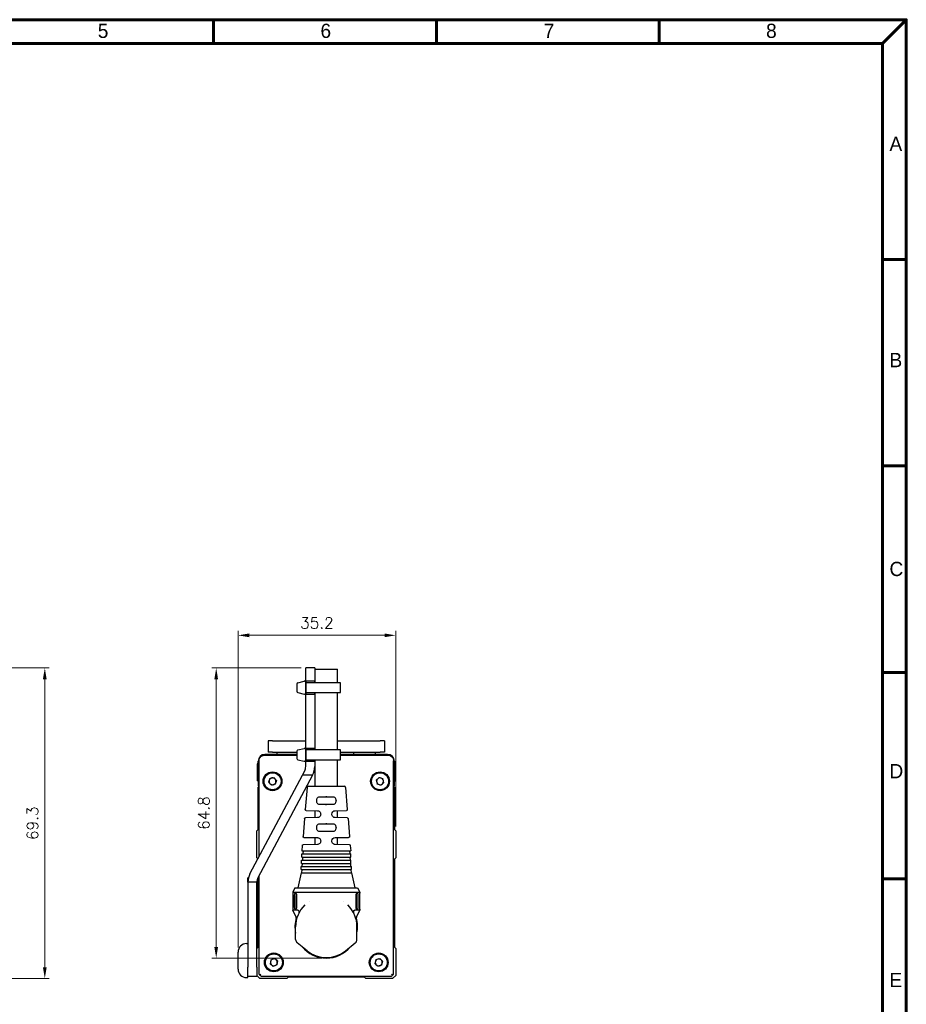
# Model space of a CAD drawing. Header units: inches. Extents: x 0 to 5655, y -2263 to 1330.
# Tile 100 of 231: x 4919 to 5116, y -1098 to -878. Entities that reach past the tile are written whole.
import ezdxf

# ---------------------------------------------------------------- set-up
doc = ezdxf.new("R2010")
doc.units = ezdxf.units.IN
doc.header["$MEASUREMENT"] = 0
doc.layers.add('AM_5', color=3, linetype='Continuous', lineweight=15)
doc.layers.add('可見 (ISO)', color=7, linetype='Continuous', lineweight=25)
doc.layers.add('BORDER', color=7, linetype='Continuous')
doc.styles.add('尺寸標註', font='romans.shx', dxfattribs={"bigfont": 'CHINESET.SHX'})
doc.styles.add('標題欄', font='txt')
doc.dimstyles.new('CNS1$0', dxfattribs={"dimtxt": 2.5, "dimasz": 2.5, "dimexe": 1, "dimexo": 1, "dimgap": 1.5, "dimtad": 1, "dimtoh": 1, "dimdec": 1, "dimdsep": 46, "dimtxsty": '尺寸標註', "dimcen": 0, "dimclrd": 2, "dimclre": 2, "dimclrt": 1, "dimadec": 0, "dimazin": 2, "dimtp": 0.1, "dimtm": 0.1, "dimtfac": 0.71, "dimtdec": 1, "dimtmove": 0, "dimatfit": 0, "dimfxl": 0, "dimlwd": 13, "dimlwe": 13, "dimarcsym": 0})

# ---------------------------------------------------------------- blocks, each defined once
blk = doc.blocks.new('A4-英文圖框-橫式')
at = {"layer": 'BORDER', "color": 123, "linetype": 'Continuous', "lineweight": 60, "ltscale": 25.4}
for p, q in [((2400.45, 183.5), (2400.45, 188.79)), ((2450.2, 183.5), (2450.2, 188.79)), ((2499.95, 183.5), (2499.95, 188.79)), ((2549.79, 183.5), (2555.09, 188.79)), ((2151.7, 183.5), (2549.79, 183.5)), ((2549.79, 183.5), (2549.79, -95.06)), ((2549.79, 135.31), (2555.09, 135.31)), ((2549.79, 89.23), (2555.09, 89.23)), ((2549.79, 43.16), (2555.09, 43.16)), ((2549.79, -2.91), (2555.09, -2.91))]:
    blk.add_line(p, q, dxfattribs=at)
blk.add_lwpolyline([(2151.7, 188.79), (2555.09, 188.79), (2555.09, -95.06), (2151.7, -95.06)], close=True, dxfattribs=at)
at = {"color": 60, "style": '標題欄'}
for s, p in [('5', (2374.61, 184.72)), ('6', (2424.32, 184.72)), ('7', (2474.15, 184.72)), ('8', (2523.79, 184.72)), ('A', (2551.33, 159.51)), ('B', (2551.33, 111.26)), ('C', (2551.33, 64.66)), ('D', (2551.33, 19.54)), ('E', (2551.33, -27.06))]:
    blk.add_text(s, height=3.18, dxfattribs=at).set_placement(p)
at = {"color": 3, "style": '標題欄'}
for s, p in [('7', (2474.15, 184.72)), ('A', (2551.33, 159.51)), ('B', (2551.33, 111.26)), ('C', (2551.33, 64.66)), ('D', (2551.33, 19.54)), ('E', (2551.33, -27.06))]:
    blk.add_text(s, height=3.18, dxfattribs=at).set_placement(p)
blk = doc.blocks.new('*D786')
at = {"layer": 'AM_5', "color": 2, "lineweight": 13}
for p, q in [((4913.18, -1023.06), (4925.18, -1023.06)), ((4924.18, -1025.56), (4924.18, -1089.84)), ((4880.61, -1092.34), (4925.18, -1092.34))]:
    blk.add_line(p, q, dxfattribs=at)
at = {"layer": 'AM_5', "color": 2}
for points in [[(4923.76, -1025.56), (4924.59, -1025.56), (4924.18, -1023.06)], [(4923.76, -1089.84), (4924.59, -1089.84), (4924.18, -1092.34)]]:
    blk.add_solid(points, dxfattribs=at)
at = {"layer": 'Defpoints', "color": 0}
for p in [(4912.18, -1023.06), (4879.61, -1092.34), (4924.18, -1092.34)]:
    blk.add_point(p, dxfattribs=at)
at = {"layer": 'AM_5', "color": 1, "insert": (4921.43, -1057.7), "char_height": 2.5, "attachment_point": 5, "rotation": 90, "style": '尺寸標註'}
blk.add_mtext('69.3', dxfattribs=at)
blk = doc.blocks.new('*D788')
at = {"layer": 'AM_5', "color": 2, "lineweight": 13}
for p, q in [((4967.31, -1085.44), (4967.31, -1014.77)), ((5002.51, -1058.39), (5002.51, -1014.77)), ((5000.01, -1015.77), (4969.81, -1015.77))]:
    blk.add_line(p, q, dxfattribs=at)
at = {"layer": 'AM_5', "color": 2}
for points in [[(4969.81, -1015.36), (4969.81, -1016.19), (4967.31, -1015.77)], [(5000.01, -1015.36), (5000.01, -1016.19), (5002.51, -1015.77)]]:
    blk.add_solid(points, dxfattribs=at)
at = {"layer": 'Defpoints', "color": 0}
for p in [(4967.31, -1015.77), (5002.51, -1059.39), (4967.31, -1086.44)]:
    blk.add_point(p, dxfattribs=at)
at = {"layer": 'AM_5', "color": 1, "insert": (4984.91, -1013.02), "char_height": 2.5, "attachment_point": 5, "style": '尺寸標註'}
blk.add_mtext('35.2', dxfattribs=at)
blk = doc.blocks.new('*D789')
at = {"layer": 'AM_5', "color": 2, "lineweight": 13}
for p, q in [((4981.42, -1023.06), (4961.44, -1023.06)), ((4962.44, -1025.56), (4962.44, -1085.29)), ((4986.01, -1087.79), (4961.44, -1087.79))]:
    blk.add_line(p, q, dxfattribs=at)
at = {"layer": 'AM_5', "color": 2}
for points in [[(4962.02, -1025.56), (4962.85, -1025.56), (4962.44, -1023.06)], [(4962.02, -1085.29), (4962.85, -1085.29), (4962.44, -1087.79)]]:
    blk.add_solid(points, dxfattribs=at)
at = {"layer": 'Defpoints', "color": 0}
for p in [(4982.42, -1023.06), (4962.44, -1087.79), (4987.01, -1087.79)]:
    blk.add_point(p, dxfattribs=at)
at = {"layer": 'AM_5', "color": 1, "insert": (4959.69, -1055.43), "char_height": 2.5, "attachment_point": 5, "rotation": 90, "style": '尺寸標註'}
blk.add_mtext('64.8', dxfattribs=at)

msp = doc.modelspace()

# ---------------------------------------------------------------- linework, layer by layer
for p, q in [((4980.421, -1026.641), (4980.421, -1028.241)), ((4980.662, -1026.347), (4982.062, -1026.002)), ((4982.421, -1026.296), (4982.421, -1028.586)), ((4980.637, -1028.529), (4982.037, -1028.874)), ((4980.662, -1041.347), (4982.062, -1041.002)), ((4982.421, -1041.296), (4982.421, -1043.586)), ((4980.421, -1041.641), (4980.421, -1043.241)), ((4980.637, -1043.529), (4982.037, -1043.874))]:
    msp.add_line(p, q)
for points in [[(4982.421, -1026.339), (4982.421, -1028.543), (4990.215, -1028.543), (4990.215, -1026.339)], [(4982.421, -1041.339), (4982.421, -1043.543), (4990.215, -1043.543), (4990.215, -1041.339)]]:
    msp.add_lwpolyline(points, close=True)
for centre, start, end in [((4980.721, -1026.641), 101.30993, 180), ((4982.121, -1026.296), 0, 101.30993), ((4980.721, -1028.241), 180, 253.67936), ((4982.121, -1028.586), 253.67936, 0), ((4982.121, -1041.296), 0, 101.30993), ((4980.721, -1041.641), 101.30993, 180), ((4980.721, -1043.241), 180, 253.67936), ((4982.121, -1043.586), 253.67936, 0)]:
    msp.add_arc(centre, 0.3, start, end)
at = {"layer": '可見 (ISO)'}
for p, q in [((4982.421, -1024.06), (4982.421, -1023.06)), ((4984.421, -1023.06), (4982.421, -1023.06)), ((4984.421, -1023.06), (4984.421, -1024.06)), ((4984.51, -1023.294), (4989.51, -1023.294)), ((4984.51, -1026.339), (4984.51, -1023.294)), ((4989.51, -1026.339), (4989.51, -1023.294)), ((4982.421, -1025.641), (4982.421, -1024.06)), ((4982.421, -1025.941), (4982.421, -1025.641)), ((4984.421, -1024.06), (4984.421, -1025.641)), ((4984.421, -1025.641), (4984.421, -1025.941)), ((4982.421, -1025.941), (4984.421, -1025.941)), ((4982.421, -1025.941), (4982.421, -1026.241)), ((4982.421, -1028.641), (4982.421, -1026.241)), ((4984.421, -1026.241), (4984.421, -1025.941)), ((4984.421, -1026.241), (4984.421, -1026.339)), ((4982.421, -1028.641), (4982.421, -1028.941)), ((4982.421, -1029.241), (4982.421, -1028.941)), ((4984.421, -1028.941), (4982.421, -1028.941)), ((4982.421, -1040.641), (4982.421, -1029.241)), ((4984.421, -1028.543), (4984.421, -1028.641)), ((4984.421, -1028.941), (4984.421, -1028.641)), ((4984.421, -1028.941), (4984.421, -1029.241)), ((4984.421, -1029.241), (4984.421, -1040.641)), ((4984.51, -1041.339), (4984.51, -1028.543)), ((4989.51, -1041.339), (4989.51, -1028.543)), ((4974.01, -1039.344), (4974.01, -1041.844)), ((4975.01, -1039.344), (4974.01, -1039.344)), ((4975.01, -1039.344), (4982.421, -1039.344)), ((4982.421, -1040.941), (4982.421, -1040.641)), ((4982.421, -1040.941), (4982.421, -1041.241)), ((4982.421, -1040.941), (4984.421, -1040.941)), ((4982.421, -1043.641), (4982.421, -1041.241)), ((4984.421, -1039.344), (4984.51, -1039.344)), ((4984.421, -1040.641), (4984.421, -1040.941)), ((4984.421, -1041.241), (4984.421, -1040.941)), ((4984.421, -1041.241), (4984.421, -1041.339)), ((4989.51, -1039.344), (4999.01, -1039.344)), ((5000.01, -1039.344), (4999.01, -1039.344)), ((5000.01, -1039.344), (5000.01, -1041.844)), ((4980.421, -1042.344), (4973.31, -1042.344)), ((4975.01, -1041.844), (4974.01, -1041.844)), ((4975.01, -1041.844), (4980.421, -1041.844)), ((4976.01, -1042.344), (4976.01, -1041.844)), ((4990.215, -1041.844), (4999.01, -1041.844)), ((5000.71, -1042.344), (4990.215, -1042.344)), ((4993.06, -1041.844), (4993.06, -1042.344)), ((4998.01, -1042.344), (4998.01, -1041.844)), ((5000.01, -1041.844), (4999.01, -1041.844)), ((4971.61, -1044.444), (4971.61, -1048.244)), ((4971.81, -1044.444), (4971.61, -1044.444)), ((4971.81, -1047.844), (4971.81, -1043.844)), ((4971.993, -1065.174), (4971.993, -1043.777)), ((4982.421, -1043.641), (4982.421, -1043.941)), ((4982.421, -1044.241), (4982.421, -1043.941)), ((4984.421, -1043.941), (4982.421, -1043.941)), ((4982.421, -1045.063), (4982.421, -1044.241)), ((4984.421, -1043.543), (4984.421, -1043.641)), ((4984.421, -1043.941), (4984.421, -1043.641)), ((4984.421, -1043.941), (4984.421, -1044.241)), ((4984.421, -1044.241), (4984.421, -1045.063)), ((4984.51, -1049.433), (4984.51, -1043.543)), ((4989.51, -1049.433), (4989.51, -1043.543)), ((5002.027, -1091.361), (5002.027, -1043.777)), ((5002.21, -1043.844), (5002.21, -1047.844)), ((5002.21, -1044.444), (5002.41, -1044.444)), ((5002.41, -1048.244), (5002.41, -1044.444)), ((4969.978, -1068.963), (4981.688, -1046.941)), ((4983.953, -1046.941), (4971.744, -1069.902)), ((4971.81, -1047.844), (4971.81, -1049.344)), ((4974.404, -1047.689), (4974.14, -1048.542)), ((4974.404, -1047.689), (4975.274, -1047.492)), ((4975.88, -1048.146), (4975.274, -1047.492)), ((4981.688, -1046.941), (4982.187, -1046.002)), ((4983.953, -1046.941), (4981.688, -1046.941)), ((4998.158, -1048.081), (4998.811, -1047.474)), ((4998.811, -1047.474), (4999.664, -1047.737)), ((4999.863, -1048.606), (4999.664, -1047.737)), ((5002.21, -1049.344), (5002.21, -1047.844)), ((4971.81, -1048.244), (4971.61, -1048.244)), ((4971.993, -1049.344), (4971.81, -1049.344)), ((4971.81, -1049.644), (4971.993, -1049.461)), ((4971.81, -1059.094), (4971.81, -1049.644)), ((4972.874, -1048.844), (4972.874, -1048.844)), ((4973.31, -1049.734), (4973.31, -1049.734)), ((4974.14, -1048.542), (4974.747, -1049.196)), ((4975.616, -1048.998), (4974.747, -1049.196)), ((4975.88, -1048.146), (4975.616, -1048.998)), ((4982.737, -1049.708), (4982.326, -1054.655)), ((4983.036, -1049.433), (4990.984, -1049.433)), ((4991.283, -1049.708), (4991.695, -1054.655)), ((4998.158, -1048.081), (4998.357, -1048.951)), ((4999.209, -1049.213), (4998.357, -1048.951)), ((4999.209, -1049.213), (4999.863, -1048.606)), ((5000.964, -1049.344), (5000.964, -1049.344)), ((5002.21, -1049.344), (5002.027, -1049.344)), ((5002.027, -1049.461), (5002.21, -1049.644)), ((5002.21, -1048.244), (5002.41, -1048.244)), ((5002.21, -1049.644), (5002.21, -1059.094)), ((4987.01, -1051.68), (4987.01, -1051.897)), ((4987.01, -1051.897), (4987.01, -1051.912)), ((4984.828, -1052.636), (4984.828, -1052.71)), ((4987.01, -1053.45), (4987.01, -1053.434)), ((4987.01, -1053.634), (4987.01, -1053.45)), ((4989.193, -1052.636), (4989.193, -1052.71)), ((4982.159, -1056.66), (4981.827, -1060.648)), ((4985.021, -1056.44), (4982.355, -1056.477)), ((4982.522, -1054.871), (4985.021, -1054.906)), ((4984.51, -1056.447), (4984.51, -1054.899)), ((4985.76, -1055.656), (4985.76, -1055.69)), ((4988.26, -1055.69), (4988.26, -1055.656)), ((4989, -1054.906), (4991.498, -1054.871)), ((4991.665, -1056.477), (4989, -1056.44)), ((4989.51, -1056.447), (4989.51, -1054.899)), ((4991.862, -1056.66), (4992.193, -1060.648)), ((4984.828, -1058.636), (4984.828, -1058.71)), ((4987.01, -1057.893), (4987.01, -1057.912)), ((4989.193, -1058.629), (4989.193, -1058.71)), ((4971.51, -1059.394), (4971.81, -1059.094)), ((4971.51, -1065.394), (4971.51, -1059.394)), ((4982.023, -1060.864), (4985.021, -1060.906)), ((4984.51, -1062.447), (4984.51, -1060.899)), ((4987.01, -1059.455), (4987.01, -1059.434)), ((4987.01, -1059.638), (4987.01, -1059.455)), ((4989, -1060.906), (4991.997, -1060.864)), ((4989.51, -1062.447), (4989.51, -1060.899)), ((5002.21, -1059.094), (5002.51, -1059.394)), ((5002.51, -1059.394), (5002.51, -1065.394)), ((4981.659, -1062.667), (4981.56, -1063.854)), ((4985.021, -1062.44), (4981.855, -1062.484)), ((4985.76, -1061.656), (4985.76, -1061.69)), ((4988.26, -1061.69), (4988.26, -1061.656)), ((4992.165, -1062.484), (4989, -1062.44)), ((4992.361, -1062.667), (4992.46, -1063.854)), ((4971.749, -1065.633), (4971.51, -1065.394)), ((4981.56, -1063.854), (4992.46, -1063.854)), ((4981.56, -1064.554), (4992.46, -1064.554)), ((4981.56, -1065.254), (4981.56, -1064.554)), ((4981.56, -1065.254), (4992.46, -1065.254)), ((4981.73, -1065.254), (4981.681, -1065.954)), ((4981.828, -1063.854), (4981.779, -1064.554)), ((4992.193, -1063.854), (4992.241, -1064.554)), ((4992.29, -1065.254), (4992.339, -1065.954)), ((4992.46, -1065.254), (4992.46, -1064.554)), ((5002.51, -1065.394), (5002.21, -1065.694)), ((4981.385, -1067.354), (4992.635, -1067.354)), ((4981.385, -1068.054), (4981.385, -1067.354)), ((4981.51, -1065.954), (4992.51, -1065.954)), ((4981.51, -1066.654), (4981.51, -1065.954)), ((4981.51, -1066.654), (4992.51, -1066.654)), ((4981.632, -1066.654), (4981.583, -1067.354)), ((4992.388, -1066.654), (4992.437, -1067.354)), ((4992.51, -1066.654), (4992.51, -1065.954)), ((4992.635, -1068.054), (4992.635, -1067.354)), ((5002.21, -1065.694), (5002.21, -1085.347)), ((4969.636, -1069.844), (4969.51, -1069.844)), ((4969.51, -1070.841), (4969.51, -1069.844)), ((4971.81, -1085.347), (4971.81, -1069.778)), ((4971.993, -1091.361), (4971.993, -1069.434)), ((4981.385, -1068.754), (4980.635, -1072.094)), ((4981.385, -1068.054), (4992.635, -1068.054)), ((4981.385, -1068.754), (4992.635, -1068.754)), ((4981.534, -1068.054), (4981.485, -1068.754)), ((4992.486, -1068.054), (4992.535, -1068.754)), ((4992.635, -1068.754), (4993.385, -1072.094)), ((4969.51, -1070.841), (4969.51, -1089.844)), ((4971.51, -1070.841), (4969.51, -1070.841)), ((4971.51, -1089.844), (4971.51, -1070.841)), ((4980.01, -1072.094), (4979.51, -1073.094)), ((4979.51, -1073.094), (4994.51, -1073.094)), ((4979.51, -1073.094), (4979.51, -1073.294)), ((4979.527, -1073.794), (4979.527, -1076.394)), ((4979.939, -1076.394), (4979.939, -1073.794)), ((4980.01, -1072.094), (4994.01, -1072.094)), ((4980.258, -1076.394), (4980.258, -1073.794)), ((4980.377, -1073.794), (4980.377, -1076.394)), ((4993.643, -1076.394), (4993.643, -1073.794)), ((4993.762, -1076.394), (4993.762, -1073.794)), ((4994.01, -1072.094), (4994.51, -1073.094)), ((4994.081, -1073.794), (4994.081, -1076.394)), ((4994.493, -1076.394), (4994.493, -1073.794)), ((4994.51, -1073.094), (4994.51, -1073.294)), ((4983.216, -1075.199), (4983.216, -1075.199)), ((4990.805, -1075.199), (4990.805, -1075.199)), ((4979.51, -1076.894), (4979.51, -1077.094)), ((4980.648, -1077.094), (4979.51, -1077.094)), ((4980.25, -1078.692), (4979.51, -1077.094)), ((4981.245, -1077.094), (4981.245, -1077.094)), ((4992.775, -1077.094), (4992.775, -1077.094)), ((4994.51, -1077.094), (4993.372, -1077.094)), ((4993.77, -1078.692), (4994.51, -1077.094)), ((4994.51, -1076.894), (4994.51, -1077.094)), ((4980.16, -1083.612), (4980.16, -1080.794)), ((4993.86, -1083.612), (4993.86, -1080.794)), ((4969.21, -1084.544), (4969.51, -1084.544)), ((4982.741, -1086.151), (4980.537, -1084.394)), ((4991.28, -1086.151), (4993.483, -1084.394)), ((4967.31, -1090.244), (4967.31, -1086.444)), ((4971.51, -1085.647), (4971.81, -1085.347)), ((5002.21, -1085.347), (5002.51, -1085.647)), ((5002.51, -1085.647), (5002.51, -1091.647)), ((4974.613, -1088.188), (4974.48, -1089.07)), ((4974.48, -1089.07), (4975.177, -1089.626)), ((4974.613, -1088.188), (4975.443, -1087.862)), ((4976.008, -1089.3), (4975.177, -1089.626)), ((4976.14, -1088.418), (4975.443, -1087.862)), ((4976.14, -1088.418), (4976.008, -1089.3)), ((4998.072, -1088.12), (4997.851, -1088.984)), ((4997.851, -1088.984), (4998.489, -1089.608)), ((4998.072, -1088.12), (4998.931, -1087.88)), ((4999.348, -1089.367), (4998.489, -1089.608)), ((4999.569, -1088.503), (4998.931, -1087.88)), ((4999.569, -1088.503), (4999.348, -1089.367)), ((4969.51, -1091.844), (4969.51, -1089.844)), ((4971.51, -1089.844), (4971.51, -1091.844)), ((4972.207, -1092.344), (4971.51, -1091.647)), ((4977.229, -1089.851), (4977.229, -1089.851)), ((5002.51, -1091.647), (5001.813, -1092.344)), ((4969.21, -1092.144), (4969.51, -1092.144)), ((4969.51, -1091.844), (4971.51, -1091.844)), ((4969.51, -1092.144), (4969.51, -1091.844)), ((4978.207, -1092.344), (4972.207, -1092.344)), ((4978.507, -1092.044), (4978.207, -1092.344)), ((4995.513, -1092.044), (4978.507, -1092.044)), ((4995.813, -1092.344), (4995.513, -1092.044)), ((5001.813, -1092.344), (4995.813, -1092.344))]:
    msp.add_line(p, q, dxfattribs=at)
for centre, radius in [((4975.01, -1048.344), 2.1), ((4975.01, -1048.344), 1.9), ((4999.01, -1048.344), 2.1), ((4999.01, -1048.344), 1.9), ((4975.31, -1088.744), 2.1), ((4975.31, -1088.744), 1.9), ((4998.71, -1088.744), 2.1), ((4998.71, -1088.744), 1.9)]:
    msp.add_circle(centre, radius, dxfattribs=at)
for centre, radius, start, end in [((4973.31, -1043.844), 1.5, 90, 180), ((5000.71, -1043.844), 1.5, 0, 90), ((4980.421, -1045.063), 2, 332, 0), ((4980.421, -1045.063), 4, 332, 0), ((4975.01, -1048.344), 0.772, 102.81459, 162.81459), ((4975.01, -1048.344), 0.772, 42.81459, 102.81459), ((4975.01, -1048.344), 0.772, 342.81459, 42.81459), ((4999.01, -1048.344), 0.772, 132.89512, 192.89512), ((4999.01, -1048.344), 0.772, 72.89512, 132.89512), ((4999.01, -1048.344), 0.773, 12.89512, 72.89512), ((4975.01, -1048.344), 0.772, 162.81459, 222.81459), ((4975.01, -1048.344), 0.772, 222.81459, 282.81459), ((4975.01, -1048.344), 0.772, 282.81459, 342.81459), ((4983.036, -1049.733), 0.3, 90, 175.2432), ((4990.984, -1049.733), 0.3, 4.7568, 90), ((4999.01, -1048.344), 0.772, 192.89512, 252.89512), ((4999.01, -1048.344), 0.772, 252.89512, 312.89512), ((4999.01, -1048.344), 0.772, 312.89512, 12.89512), ((4975.01, -1051.844), 1.9, 55.59906, 55.59976), ((4973.51, -1070.841), 4, 152, 180), ((4973.51, -1070.841), 2, 152, 180), ((4987.01, -1080.794), 6.85, 134.24562, 180), ((4987.01, -1080.794), 6.85, 0, 45.75438), ((4987.01, -1080.794), 7, 163.55747, 191.88264), ((4987.01, -1080.794), 7, 348.11736, 16.44361), ((4969.21, -1086.444), 1.9, 90, 180), ((4981.16, -1083.612), 1, 180, 231.44505), ((4992.86, -1083.612), 1, 308.55495, 0), ((4987.01, -1080.794), 7, 219.56242, 320.43758), ((4987.01, -1080.794), 6.85, 231.44505, 308.55495), ((4975.31, -1088.744), 0.773, 171.43262, 231.43262), ((4975.31, -1088.744), 0.773, 111.43262, 171.43262), ((4975.31, -1088.744), 0.773, 231.43262, 291.43262), ((4975.31, -1088.744), 0.773, 51.43262, 111.43262), ((4975.31, -1088.744), 0.773, 291.43262, 351.43262), ((4975.31, -1088.744), 0.773, 351.43262, 51.43262), ((4998.71, -1088.744), 0.772, 165.63629, 225.63629), ((4998.71, -1088.744), 0.772, 105.63629, 165.63629), ((4998.71, -1088.744), 0.772, 225.63629, 285.63629), ((4998.71, -1088.744), 0.772, 45.63629, 105.63629), ((4998.71, -1088.744), 0.772, 285.63629, 345.63629), ((4998.71, -1088.744), 0.772, 345.63629, 45.63629), ((4969.21, -1090.244), 1.9, 180, 270)]:
    msp.add_arc(centre, radius, start, end, dxfattribs=at)
for centre, major_axis, ratio, start_param, end_param in [((4973.241, -1043.025), (-0.001, 0.5), 0.1513074, 6.2655287, 6.2831854), ((5000.779, -1043.025), (0.001, 0.5), 0.1513074, 0, 0.0176566), ((4987.01, -1051.934), (2.5, -0.035), 0.0087257, 1.5707818, 2.2327913), ((4987.01, -1051.934), (2.5, 0.035), 0.0087257, 0.9088014, 1.5708108), ((4987.01, -1053.412), (-2.5, -0.035), 0.0087257, 0.9088014, 1.5708108), ((4987.01, -1053.412), (-2.5, 0.035), 0.0087257, 1.5707818, 2.2327913), ((4987.01, -1057.934), (2.5, -0.035), 0.0087257, 1.5707818, 2.2327913), ((4987.01, -1057.934), (2.5, 0.044), 0.0087242, 0.9086288, 1.570644), ((4987.01, -1059.412), (-2.5, -0.035), 0.0087257, 0.9088014, 1.5708108), ((4987.01, -1059.412), (-2.5, 0.035), 0.0087257, 1.5707818, 2.2327913), ((4972.493, -1091.861), (-0.5, 0.5), 0.0174471, 0.0174613, 0.9648222), ((5001.527, -1091.861), (-0.5, -0.5), 0.0174524, 2.1768004, 3.1241367)]:
    msp.add_ellipse(centre, major_axis=major_axis, ratio=ratio, start_param=start_param, end_param=end_param, dxfattribs=at)
for points, knots in [([(4971.993, -1043.777), (4971.993, -1043.645), (4972.015, -1043.511), (4972.098, -1043.256), (4972.163, -1043.133), (4972.264, -1042.998), (4972.285, -1042.972), (4972.374, -1042.871), (4972.451, -1042.804), (4972.646, -1042.669), (4972.772, -1042.609), (4973.012, -1042.541), (4973.127, -1042.525), (4973.24, -1042.525)], [0, 0, 0, 0, 0.03967403, 0.03967403, 0.08037187, 0.08037187, 0.09040879, 0.09040879, 0.12071236, 0.12071236, 0.16174628, 0.16174628, 0.19585055, 0.19585055, 0.19585055, 0.19585055]), ([(5000.781, -1042.525), (5000.913, -1042.525), (5001.046, -1042.547), (5001.301, -1042.632), (5001.425, -1042.698), (5001.587, -1042.821), (5001.637, -1042.866), (5001.707, -1042.939), (5001.729, -1042.965), (5001.814, -1043.07), (5001.868, -1043.158), (5001.969, -1043.375), (5002.006, -1043.512), (5002.025, -1043.691), (5002.027, -1043.734), (5002.027, -1043.777)], [0, 0, 0, 0, 0.0398175, 0.0398175, 0.08085012, 0.08085012, 0.1010636, 0.1010636, 0.1112045, 0.1112045, 0.14182092, 0.14182092, 0.18303135, 0.18303135, 0.19591746, 0.19591746, 0.19591746, 0.19591746]), ([(4985.473, -1051.895), (4985.339, -1051.895), (4985.195, -1051.921), (4985.041, -1052.02), (4984.986, -1052.076), (4984.91, -1052.197), (4984.878, -1052.275), (4984.837, -1052.449), (4984.828, -1052.545), (4984.828, -1052.636)], [1.02693899, 1.02693899, 1.02693899, 1.02693899, 1.07774763, 1.07774763, 1.10472953, 1.10472953, 1.13199978, 1.13199978, 1.15927002, 1.15927002, 1.15927002, 1.15927002]), ([(4989.193, -1052.636), (4989.193, -1052.545), (4989.183, -1052.449), (4989.142, -1052.275), (4989.11, -1052.197), (4989.034, -1052.076), (4988.979, -1052.02), (4988.825, -1051.921), (4988.681, -1051.895), (4988.547, -1051.895)], [0.57963504, 0.57963504, 0.57963504, 0.57963504, 0.60690528, 0.60690528, 0.63417553, 0.63417553, 0.66115743, 0.66115743, 0.71196607, 0.71196607, 0.71196607, 0.71196607]), ([(4984.828, -1052.71), (4984.828, -1052.801), (4984.837, -1052.897), (4984.879, -1053.072), (4984.91, -1053.15), (4984.987, -1053.271), (4985.042, -1053.326), (4985.196, -1053.425), (4985.339, -1053.451), (4985.473, -1053.451)], [0, 0, 0, 0, 0.0273214, 0.0273214, 0.0546428, 0.0546428, 0.08158389, 0.08158389, 0.13233589, 0.13233589, 0.13233589, 0.13233589]), ([(4988.547, -1053.451), (4988.681, -1053.451), (4988.825, -1053.425), (4988.978, -1053.326), (4989.034, -1053.271), (4989.11, -1053.15), (4989.142, -1053.072), (4989.183, -1052.897), (4989.193, -1052.801), (4989.193, -1052.71)], [0.44729914, 0.44729914, 0.44729914, 0.44729914, 0.49805114, 0.49805114, 0.52499224, 0.52499224, 0.55231364, 0.55231364, 0.57963504, 0.57963504, 0.57963504, 0.57963504]), ([(4982.159, -1056.66), (4982.161, -1056.639), (4982.166, -1056.618), (4982.183, -1056.578), (4982.195, -1056.559), (4982.224, -1056.527), (4982.241, -1056.513), (4982.279, -1056.492), (4982.3, -1056.484), (4982.332, -1056.478), (4982.344, -1056.477), (4982.355, -1056.477)], [0, 0, 0, 0, 0.006422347, 0.006422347, 0.012926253, 0.012926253, 0.019427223, 0.019427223, 0.0259283, 0.0259283, 0.029357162, 0.029357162, 0.029357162, 0.029357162]), ([(4982.522, -1054.871), (4982.51, -1054.871), (4982.497, -1054.87), (4982.458, -1054.862), (4982.433, -1054.851), (4982.389, -1054.821), (4982.37, -1054.801), (4982.342, -1054.756), (4982.332, -1054.73), (4982.325, -1054.688), (4982.324, -1054.671), (4982.326, -1054.655)], [0, 0, 0, 0, 0.003801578, 0.003801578, 0.011767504, 0.011767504, 0.019733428, 0.019733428, 0.027699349, 0.027699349, 0.032618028, 0.032618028, 0.032618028, 0.032618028]), ([(4985.021, -1054.906), (4985.112, -1054.907), (4985.205, -1054.926), (4985.293, -1054.961), (4985.38, -1054.997), (4985.463, -1055.05), (4985.533, -1055.118), (4985.603, -1055.186), (4985.661, -1055.269), (4985.7, -1055.362), (4985.739, -1055.454), (4985.76, -1055.555), (4985.76, -1055.656)], [0, 0, 0, 0, 0.25, 0.25, 0.25, 0.5, 0.5, 0.5, 0.75, 0.75, 0.75, 1, 1, 1, 1]), ([(4985.76, -1055.69), (4985.76, -1055.79), (4985.74, -1055.891), (4985.701, -1055.982), (4985.662, -1056.074), (4985.604, -1056.158), (4985.534, -1056.227), (4985.463, -1056.296), (4985.38, -1056.349), (4985.292, -1056.385), (4985.203, -1056.421), (4985.111, -1056.439), (4985.021, -1056.44)], [0, 0, 0, 0, 0.25, 0.25, 0.25, 0.5, 0.5, 0.5, 0.75, 0.75, 0.75, 1, 1, 1, 1]), ([(4988.26, -1055.656), (4988.26, -1055.45), (4988.347, -1055.255), (4988.629, -1054.981), (4988.817, -1054.909), (4989, -1054.906)], [0, 0, 0, 0, 0.5, 0.5, 1, 1, 1, 1]), ([(4989, -1056.44), (4988.91, -1056.439), (4988.816, -1056.421), (4988.728, -1056.385), (4988.64, -1056.349), (4988.556, -1056.295), (4988.486, -1056.226), (4988.416, -1056.158), (4988.358, -1056.073), (4988.319, -1055.981), (4988.28, -1055.89), (4988.26, -1055.789), (4988.26, -1055.69)], [0, 0, 0, 0, 0.25, 0.25, 0.25, 0.5, 0.5, 0.5, 0.75, 0.75, 0.75, 1, 1, 1, 1]), ([(4991.695, -1054.655), (4991.696, -1054.676), (4991.695, -1054.698), (4991.685, -1054.74), (4991.676, -1054.76), (4991.653, -1054.797), (4991.638, -1054.813), (4991.604, -1054.841), (4991.585, -1054.852), (4991.554, -1054.863), (4991.543, -1054.866), (4991.521, -1054.87), (4991.51, -1054.871), (4991.498, -1054.871)], [0, 0, 0, 0, 0.006414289, 0.006414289, 0.012918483, 0.012918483, 0.019419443, 0.019419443, 0.02592052, 0.02592052, 0.029248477, 0.029248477, 0.032674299, 0.032674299, 0.032674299, 0.032674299]), ([(4991.665, -1056.477), (4991.672, -1056.477), (4991.68, -1056.478), (4991.694, -1056.479), (4991.701, -1056.481), (4991.722, -1056.486), (4991.735, -1056.49), (4991.771, -1056.507), (4991.794, -1056.524), (4991.829, -1056.563), (4991.843, -1056.587), (4991.857, -1056.628), (4991.86, -1056.644), (4991.862, -1056.66)], [0, 0, 0, 0, 0.002187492, 0.002187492, 0.004348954, 0.004348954, 0.008496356, 0.008496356, 0.016462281, 0.016462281, 0.024428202, 0.024428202, 0.029346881, 0.029346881, 0.029346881, 0.029346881]), ([(4985.473, -1057.895), (4985.339, -1057.895), (4985.195, -1057.921), (4985.041, -1058.02), (4984.986, -1058.076), (4984.91, -1058.197), (4984.878, -1058.275), (4984.837, -1058.449), (4984.828, -1058.545), (4984.828, -1058.636)], [1.02693899, 1.02693899, 1.02693899, 1.02693899, 1.07774763, 1.07774763, 1.10472953, 1.10472953, 1.13199978, 1.13199978, 1.15927002, 1.15927002, 1.15927002, 1.15927002]), ([(4984.828, -1058.71), (4984.828, -1058.801), (4984.837, -1058.897), (4984.879, -1059.072), (4984.91, -1059.15), (4984.987, -1059.271), (4985.042, -1059.326), (4985.196, -1059.425), (4985.339, -1059.451), (4985.473, -1059.451)], [0, 0, 0, 0, 0.0273214, 0.0273214, 0.0546428, 0.0546428, 0.08158389, 0.08158389, 0.13233589, 0.13233589, 0.13233589, 0.13233589]), ([(4987.01, -1057.676), (4987.01, -1057.677), (4987.01, -1057.689), (4987.01, -1057.715), (4987.01, -1057.725), (4987.01, -1057.756), (4987.01, -1057.776), (4987.01, -1057.817), (4987.01, -1057.837), (4987.01, -1057.866), (4987.01, -1057.876), (4987.01, -1057.889), (4987.01, -1057.892), (4987.01, -1057.893)], [0, 0, 0, 0, 0.0002916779, 0.0002916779, 0.0004756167, 0.0004756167, 0.0008656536, 0.0008656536, 0.0013387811, 0.0013387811, 0.0017364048, 0.0017364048, 0.0021021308, 0.0021021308, 0.0021021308, 0.0021021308]), ([(4989.193, -1058.629), (4989.193, -1058.538), (4989.183, -1058.442), (4989.142, -1058.267), (4989.11, -1058.189), (4989.034, -1058.069), (4988.979, -1058.013), (4988.825, -1057.914), (4988.681, -1057.889), (4988.547, -1057.89)], [0.57965845, 0.57965845, 0.57965845, 0.57965845, 0.60690808, 0.60690808, 0.63415772, 0.63415772, 0.66112017, 0.66112017, 0.71191188, 0.71191188, 0.71191188, 0.71191188]), ([(4988.547, -1059.451), (4988.681, -1059.451), (4988.825, -1059.425), (4988.978, -1059.326), (4989.034, -1059.271), (4989.11, -1059.15), (4989.142, -1059.072), (4989.183, -1058.897), (4989.193, -1058.801), (4989.193, -1058.71)], [0.44729914, 0.44729914, 0.44729914, 0.44729914, 0.49805114, 0.49805114, 0.52499224, 0.52499224, 0.55231364, 0.55231364, 0.57963504, 0.57963504, 0.57963504, 0.57963504]), ([(4982.023, -1060.864), (4982.011, -1060.864), (4981.998, -1060.863), (4981.96, -1060.855), (4981.934, -1060.844), (4981.891, -1060.814), (4981.871, -1060.794), (4981.843, -1060.749), (4981.833, -1060.723), (4981.826, -1060.681), (4981.826, -1060.664), (4981.827, -1060.648)], [0, 0, 0, 0, 0.003801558, 0.003801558, 0.011767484, 0.011767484, 0.019733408, 0.019733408, 0.02769933, 0.02769933, 0.032618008, 0.032618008, 0.032618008, 0.032618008]), ([(4985.021, -1060.906), (4985.113, -1060.907), (4985.208, -1060.926), (4985.295, -1060.962), (4985.383, -1060.998), (4985.466, -1061.052), (4985.535, -1061.121), (4985.605, -1061.189), (4985.662, -1061.272), (4985.701, -1061.364), (4985.74, -1061.455), (4985.76, -1061.556), (4985.76, -1061.656)], [0, 0, 0, 0, 0.25, 0.25, 0.25, 0.5, 0.5, 0.5, 0.75, 0.75, 0.75, 1, 1, 1, 1]), ([(4988.26, -1061.656), (4988.26, -1061.452), (4988.345, -1061.257), (4988.626, -1060.983), (4988.814, -1060.909), (4989, -1060.906)], [0, 0, 0, 0, 0.5, 0.5, 1, 1, 1, 1]), ([(4992.193, -1060.648), (4992.195, -1060.669), (4992.193, -1060.691), (4992.183, -1060.733), (4992.175, -1060.753), (4992.151, -1060.79), (4992.136, -1060.806), (4992.103, -1060.834), (4992.083, -1060.845), (4992.053, -1060.856), (4992.042, -1060.859), (4992.02, -1060.863), (4992.008, -1060.864), (4991.997, -1060.864)], [0, 0, 0, 0, 0.006414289, 0.006414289, 0.012918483, 0.012918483, 0.019419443, 0.019419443, 0.02592052, 0.02592052, 0.029248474, 0.029248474, 0.032674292, 0.032674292, 0.032674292, 0.032674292]), ([(4981.659, -1062.667), (4981.661, -1062.646), (4981.666, -1062.625), (4981.683, -1062.585), (4981.695, -1062.566), (4981.724, -1062.534), (4981.741, -1062.52), (4981.779, -1062.499), (4981.8, -1062.491), (4981.833, -1062.485), (4981.844, -1062.484), (4981.855, -1062.484)], [0, 0, 0, 0, 0.006422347, 0.006422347, 0.012926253, 0.012926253, 0.019427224, 0.019427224, 0.0259283, 0.0259283, 0.029357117, 0.029357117, 0.029357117, 0.029357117]), ([(4985.76, -1061.69), (4985.76, -1061.789), (4985.74, -1061.889), (4985.702, -1061.981), (4985.663, -1062.072), (4985.606, -1062.156), (4985.536, -1062.225), (4985.466, -1062.293), (4985.383, -1062.348), (4985.294, -1062.384), (4985.206, -1062.42), (4985.112, -1062.439), (4985.021, -1062.44)], [0, 0, 0, 0, 0.25, 0.25, 0.25, 0.5, 0.5, 0.5, 0.75, 0.75, 0.75, 1, 1, 1, 1]), ([(4989, -1062.44), (4988.908, -1062.439), (4988.814, -1062.42), (4988.725, -1062.384), (4988.637, -1062.347), (4988.553, -1062.293), (4988.484, -1062.224), (4988.414, -1062.155), (4988.357, -1062.071), (4988.318, -1061.98), (4988.28, -1061.888), (4988.26, -1061.789), (4988.26, -1061.69)], [0, 0, 0, 0, 0.25, 0.25, 0.25, 0.5, 0.5, 0.5, 0.75, 0.75, 0.75, 1, 1, 1, 1]), ([(4992.165, -1062.484), (4992.172, -1062.484), (4992.18, -1062.485), (4992.194, -1062.486), (4992.201, -1062.488), (4992.221, -1062.493), (4992.235, -1062.497), (4992.271, -1062.514), (4992.293, -1062.531), (4992.329, -1062.57), (4992.343, -1062.594), (4992.357, -1062.635), (4992.36, -1062.651), (4992.361, -1062.667)], [0, 0, 0, 0, 0.002187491, 0.002187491, 0.004348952, 0.004348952, 0.008496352, 0.008496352, 0.016462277, 0.016462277, 0.024428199, 0.024428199, 0.029346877, 0.029346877, 0.029346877, 0.029346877]), ([(4979.51, -1073.294), (4979.51, -1073.294), (4979.511, -1073.306), (4979.514, -1073.357), (4979.516, -1073.396), (4979.521, -1073.485), (4979.523, -1073.541), (4979.526, -1073.664), (4979.527, -1073.731), (4979.527, -1073.794)], [0.075361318, 0.075361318, 0.075361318, 0.075361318, 0.094201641, 0.094201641, 0.113041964, 0.113041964, 0.1318823, 0.1318823, 0.150722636, 0.150722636, 0.150722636, 0.150722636]), ([(4979.939, -1073.794), (4979.939, -1073.73), (4979.944, -1073.663), (4979.962, -1073.539), (4979.976, -1073.484), (4980.01, -1073.395), (4980.032, -1073.356), (4980.082, -1073.306), (4980.11, -1073.294), (4980.163, -1073.294), (4980.194, -1073.306), (4980.251, -1073.357), (4980.279, -1073.395), (4980.323, -1073.483), (4980.343, -1073.538), (4980.37, -1073.661), (4980.377, -1073.729), (4980.377, -1073.794)], [0, 0, 0, 0, 0.01909951, 0.01909951, 0.03819901, 0.03819901, 0.05824073, 0.05824073, 0.07828245, 0.07828245, 0.09866717, 0.09866717, 0.11905189, 0.11905189, 0.13839006, 0.13839006, 0.15772823, 0.15772823, 0.15772823, 0.15772823]), ([(4980.309, -1073.455), (4980.294, -1073.496), (4980.281, -1073.546), (4980.263, -1073.662), (4980.258, -1073.73), (4980.258, -1073.794)], [0.280686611, 0.280686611, 0.280686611, 0.280686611, 0.297739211, 0.297739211, 0.316864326, 0.316864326, 0.316864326, 0.316864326]), ([(4993.643, -1073.794), (4993.643, -1073.729), (4993.65, -1073.661), (4993.677, -1073.538), (4993.697, -1073.483), (4993.741, -1073.395), (4993.769, -1073.357), (4993.827, -1073.306), (4993.857, -1073.294), (4993.911, -1073.294), (4993.939, -1073.306), (4993.988, -1073.356), (4994.011, -1073.395), (4994.044, -1073.484), (4994.058, -1073.539), (4994.077, -1073.663), (4994.081, -1073.73), (4994.081, -1073.794)], [0, 0, 0, 0, 0.01933817, 0.01933817, 0.03867634, 0.03867634, 0.05906106, 0.05906106, 0.07944578, 0.07944578, 0.0994875, 0.0994875, 0.11952922, 0.11952922, 0.13862872, 0.13862872, 0.15772823, 0.15772823, 0.15772823, 0.15772823]), ([(4993.762, -1073.794), (4993.762, -1073.73), (4993.757, -1073.662), (4993.739, -1073.546), (4993.726, -1073.496), (4993.712, -1073.455)], [0.158427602, 0.158427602, 0.158427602, 0.158427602, 0.177552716, 0.177552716, 0.194605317, 0.194605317, 0.194605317, 0.194605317]), ([(4994.493, -1073.794), (4994.493, -1073.731), (4994.494, -1073.664), (4994.497, -1073.541), (4994.5, -1073.485), (4994.504, -1073.396), (4994.506, -1073.357), (4994.509, -1073.306), (4994.51, -1073.294), (4994.51, -1073.294)], [0, 0, 0, 0, 0.018840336, 0.018840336, 0.037680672, 0.037680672, 0.056520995, 0.056520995, 0.075361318, 0.075361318, 0.075361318, 0.075361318]), ([(4979.527, -1076.394), (4979.527, -1076.457), (4979.526, -1076.524), (4979.523, -1076.647), (4979.521, -1076.703), (4979.516, -1076.792), (4979.514, -1076.83), (4979.511, -1076.881), (4979.51, -1076.894), (4979.51, -1076.894)], [0.150722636, 0.150722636, 0.150722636, 0.150722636, 0.169562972, 0.169562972, 0.188403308, 0.188403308, 0.207243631, 0.207243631, 0.226083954, 0.226083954, 0.226083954, 0.226083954]), ([(4980.377, -1076.394), (4980.377, -1076.456), (4980.37, -1076.523), (4980.345, -1076.643), (4980.326, -1076.697), (4980.282, -1076.788), (4980.254, -1076.828), (4980.195, -1076.881), (4980.164, -1076.894), (4980.109, -1076.894), (4980.081, -1076.881), (4980.03, -1076.829), (4980.008, -1076.79), (4979.975, -1076.699), (4979.961, -1076.644), (4979.943, -1076.523), (4979.939, -1076.456), (4979.939, -1076.394)], [0.15772076, 0.15772076, 0.15772076, 0.15772076, 0.17651774, 0.17651774, 0.19531472, 0.19531472, 0.2162376, 0.2162376, 0.23716049, 0.23716049, 0.25756711, 0.25756711, 0.27797373, 0.27797373, 0.29670763, 0.29670763, 0.31544152, 0.31544152, 0.31544152, 0.31544152]), ([(4980.258, -1076.394), (4980.258, -1076.456), (4980.263, -1076.522), (4980.281, -1076.64), (4980.294, -1076.691), (4980.309, -1076.733)], [0, 0, 0, 0, 0.018724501, 0.018724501, 0.036164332, 0.036164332, 0.036164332, 0.036164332]), ([(4994.081, -1076.394), (4994.081, -1076.456), (4994.077, -1076.523), (4994.059, -1076.644), (4994.045, -1076.699), (4994.012, -1076.79), (4993.99, -1076.829), (4993.939, -1076.881), (4993.911, -1076.894), (4993.856, -1076.894), (4993.825, -1076.881), (4993.766, -1076.828), (4993.738, -1076.788), (4993.695, -1076.697), (4993.676, -1076.643), (4993.65, -1076.523), (4993.643, -1076.456), (4993.643, -1076.394)], [0.15772076, 0.15772076, 0.15772076, 0.15772076, 0.17645465, 0.17645465, 0.19518854, 0.19518854, 0.21559516, 0.21559516, 0.23600179, 0.23600179, 0.25692467, 0.25692467, 0.27784756, 0.27784756, 0.29664454, 0.29664454, 0.31544152, 0.31544152, 0.31544152, 0.31544152]), ([(4993.712, -1076.733), (4993.727, -1076.691), (4993.74, -1076.64), (4993.758, -1076.522), (4993.762, -1076.456), (4993.762, -1076.394)], [0.12226327, 0.12226327, 0.12226327, 0.12226327, 0.139703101, 0.139703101, 0.158427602, 0.158427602, 0.158427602, 0.158427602]), ([(4994.51, -1076.894), (4994.51, -1076.894), (4994.509, -1076.881), (4994.506, -1076.83), (4994.504, -1076.792), (4994.5, -1076.703), (4994.497, -1076.647), (4994.494, -1076.524), (4994.493, -1076.457), (4994.493, -1076.394)], [0.226083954, 0.226083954, 0.226083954, 0.226083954, 0.244924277, 0.244924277, 0.2637646, 0.2637646, 0.282604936, 0.282604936, 0.301445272, 0.301445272, 0.301445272, 0.301445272]), ([(4980.648, -1077.094), (4980.682, -1077.094), (4980.719, -1077.1), (4980.771, -1077.126), (4980.789, -1077.138), (4980.821, -1077.171), (4980.834, -1077.19), (4980.846, -1077.214)], [0.000003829, 0.000003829, 0.000003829, 0.000003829, 0.019270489, 0.019270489, 0.029540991, 0.029540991, 0.038873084, 0.038873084, 0.038873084, 0.038873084]), ([(4980.846, -1077.214), (4980.892, -1077.31), (4980.918, -1077.406), (4980.926, -1077.58), (4980.913, -1077.657), (4980.879, -1077.738), (4980.875, -1077.748), (4980.87, -1077.757)], [-0.070670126, -0.070670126, -0.070670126, -0.070670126, -0.032952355, -0.032952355, 0, 0, 0.004719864, 0.004719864, 0.004719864, 0.004719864]), ([(4993.175, -1077.214), (4993.128, -1077.31), (4993.102, -1077.406), (4993.095, -1077.58), (4993.108, -1077.657), (4993.141, -1077.737), (4993.146, -1077.748), (4993.15, -1077.757)], [0.000001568, 0.000001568, 0.000001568, 0.000001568, 0.037733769, 0.037733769, 0.070683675, 0.070683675, 0.075426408, 0.075426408, 0.075426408, 0.075426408]), ([(4993.175, -1077.214), (4993.186, -1077.19), (4993.2, -1077.171), (4993.231, -1077.138), (4993.249, -1077.126), (4993.302, -1077.1), (4993.338, -1077.094), (4993.372, -1077.094)], [0.000001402, 0.000001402, 0.000001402, 0.000001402, 0.00932853, 0.00932853, 0.019592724, 0.019592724, 0.03886697, 0.03886697, 0.03886697, 0.03886697]), ([(4980.321, -1079.317), (4980.321, -1079.317), (4980.321, -1079.318), (4980.321, -1079.318), (4980.321, -1079.318), (4980.321, -1079.318), (4980.321, -1079.319), (4980.321, -1079.32), (4980.321, -1079.32), (4980.32, -1079.321), (4980.32, -1079.322), (4980.32, -1079.324), (4980.32, -1079.324), (4980.32, -1079.324), (4980.32, -1079.324), (4980.32, -1079.323), (4980.32, -1079.323), (4980.32, -1079.322), (4980.32, -1079.321), (4980.32, -1079.321), (4980.32, -1079.32), (4980.321, -1079.32), (4980.321, -1079.319), (4980.321, -1079.318), (4980.321, -1079.316), (4980.323, -1079.308), (4980.324, -1079.302), (4980.327, -1079.285), (4980.329, -1079.275), (4980.334, -1079.244), (4980.336, -1079.223), (4980.342, -1079.161), (4980.343, -1079.12), (4980.338, -1078.947), (4980.306, -1078.812), (4980.25, -1078.692)], [0, 0, 0, 0, 0.000292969, 0.000292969, 0.001269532, 0.001269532, 0.00322266, 0.00322266, 0.007128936, 0.007128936, 0.014941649, 0.014941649, 0.025539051, 0.025539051, 0.030589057, 0.030589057, 0.031581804, 0.031581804, 0.031829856, 0.031829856, 0.031952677, 0.031952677, 0.032075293, 0.032075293, 0.032567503, 0.032567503, 0.034521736, 0.034521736, 0.037656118, 0.037656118, 0.043904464, 0.043904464, 0.056226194, 0.056226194, 0.096055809, 0.096055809, 0.096055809, 0.096055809]), ([(4993.77, -1078.692), (4993.725, -1078.79), (4993.695, -1078.896), (4993.678, -1079.057), (4993.676, -1079.111), (4993.681, -1079.192), (4993.683, -1079.219), (4993.688, -1079.256), (4993.69, -1079.266), (4993.693, -1079.283), (4993.694, -1079.291), (4993.696, -1079.3), (4993.696, -1079.302), (4993.697, -1079.305), (4993.697, -1079.306), (4993.697, -1079.309), (4993.698, -1079.31), (4993.698, -1079.312), (4993.698, -1079.312), (4993.699, -1079.315), (4993.699, -1079.316), (4993.699, -1079.317), (4993.699, -1079.317), (4993.699, -1079.317)], [0, 0, 0, 0, 0.032385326, 0.032385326, 0.048482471, 0.048482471, 0.05661557, 0.05661557, 0.059663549, 0.059663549, 0.061951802, 0.061951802, 0.062566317, 0.062566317, 0.062967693, 0.062967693, 0.063371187, 0.063371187, 0.063774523, 0.063774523, 0.065416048, 0.065416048, 0.066410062, 0.066410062, 0.066410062, 0.066410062]), ([(4993.7, -1079.319), (4993.7, -1079.319), (4993.699, -1079.318), (4993.698, -1079.314), (4993.697, -1079.306), (4993.694, -1079.292)], [0.074695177, 0.074695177, 0.074695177, 0.074695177, 0.086204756, 0.086204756, 0.126105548, 0.126105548, 0.126105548, 0.126105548]), ([(4972.201, -1091.583), (4972.233, -1091.548), (4972.267, -1091.512), (4972.329, -1091.447), (4972.357, -1091.418), (4972.395, -1091.38), (4972.404, -1091.37), (4972.414, -1091.361)], [-0.027996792, -0.027996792, -0.027996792, -0.027996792, -0.012173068, -0.012173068, 0, 0, 0.004078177, 0.004078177, 0.004078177, 0.004078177]), ([(4972.493, -1091.861), (4972.493, -1091.861), (4972.491, -1091.86), (4972.482, -1091.853), (4972.476, -1091.848), (4972.451, -1091.825), (4972.427, -1091.803), (4972.372, -1091.75), (4972.342, -1091.721), (4972.276, -1091.656), (4972.239, -1091.62), (4972.201, -1091.583)], [0.000000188, 0.000000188, 0.000000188, 0.000000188, 0.007449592, 0.007449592, 0.015299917, 0.015299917, 0.031415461, 0.031415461, 0.046347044, 0.046347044, 0.062471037, 0.062471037, 0.062471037, 0.062471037]), ([(5001.819, -1091.583), (5001.782, -1091.62), (5001.745, -1091.656), (5001.678, -1091.721), (5001.648, -1091.75), (5001.593, -1091.803), (5001.569, -1091.825), (5001.544, -1091.848), (5001.538, -1091.853), (5001.529, -1091.86), (5001.527, -1091.861), (5001.527, -1091.861)], [0.000000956, 0.000000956, 0.000000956, 0.000000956, 0.016220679, 0.016220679, 0.031238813, 0.031238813, 0.047431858, 0.047431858, 0.05531586, 0.05531586, 0.062797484, 0.062797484, 0.062797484, 0.062797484]), ([(5001.819, -1091.583), (5001.787, -1091.547), (5001.752, -1091.51), (5001.69, -1091.446), (5001.663, -1091.417), (5001.626, -1091.38), (5001.616, -1091.37), (5001.607, -1091.361)], [0.000000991, 0.000000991, 0.000000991, 0.000000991, 0.016046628, 0.016046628, 0.027988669, 0.027988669, 0.032065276, 0.032065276, 0.032065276, 0.032065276]), ([(5001.527, -1091.861), (4996.75, -1091.874), (4991.88, -1091.881), (4987.01, -1091.881), (4982.14, -1091.881), (4977.27, -1091.874), (4972.493, -1091.861)], [2.98138564, 2.98138564, 2.98138564, 2.98138564, 3.1415926, 3.1415926, 3.1415926, 3.30180135, 3.30180135, 3.30180135, 3.30180135])]:
    msp.add_open_spline(points, degree=3, knots=knots, dxfattribs=at)
for points in [[(4973.241, -1042.525), (4975.623, -1042.519), (4978.018, -1042.514), (4980.421, -1042.511)], [(4990.215, -1042.508), (4993.751, -1042.51), (4997.281, -1042.516), (5000.779, -1042.525)], [(4980.922, -1077.501), (4980.922, -1077.501), (4980.922, -1077.501), (4980.922, -1077.501)]]:
    msp.add_open_spline(points, degree=3, dxfattribs=at)

# ---------------------------------------------------------------- block references
msp.add_blockref('A4-英文圖框-橫式', (2561.395, -1067.207))

# ---------------------------------------------------------------- dimensions: what is measured, and where the dimension line sits
at = {"layer": 'AM_5'}
dim = msp.add_linear_dim(base=(4967.31, -1015.774), p1=(5002.51, -1059.394), p2=(4967.31, -1086.444), dimstyle='CNS1$0', override={"dimpost": '', "dimfxl": 4, "dimarcsym": 1}, dxfattribs=at)
dim.commit()
dim.dimension.update_dxf_attribs({"geometry": '*D788', "text_midpoint": (4984.91, -1013.024)})
dim = msp.add_linear_dim(base=(4924.176, -1092.344), p1=(4912.176, -1023.06), p2=(4879.606, -1092.344), angle=90, dimstyle='CNS1$0', override={"dimpost": '', "dimfxl": 4, "dimarcsym": 1}, dxfattribs=at)
dim.commit()
dim.dimension.update_dxf_attribs({"geometry": '*D786', "text_midpoint": (4921.426, -1057.702)})
dim = msp.add_linear_dim(base=(4962.436, -1087.794), p1=(4982.421, -1023.06), p2=(4987.01, -1087.794), angle=90, text='64.8', dimstyle='CNS1$0', override={"dimpost": '', "dimfxl": 4, "dimarcsym": 1}, dxfattribs=at)
dim.commit()
dim.dimension.update_dxf_attribs({"geometry": '*D789', "text_midpoint": (4959.686, -1055.427)})

doc.saveas('drawing.dxf')
